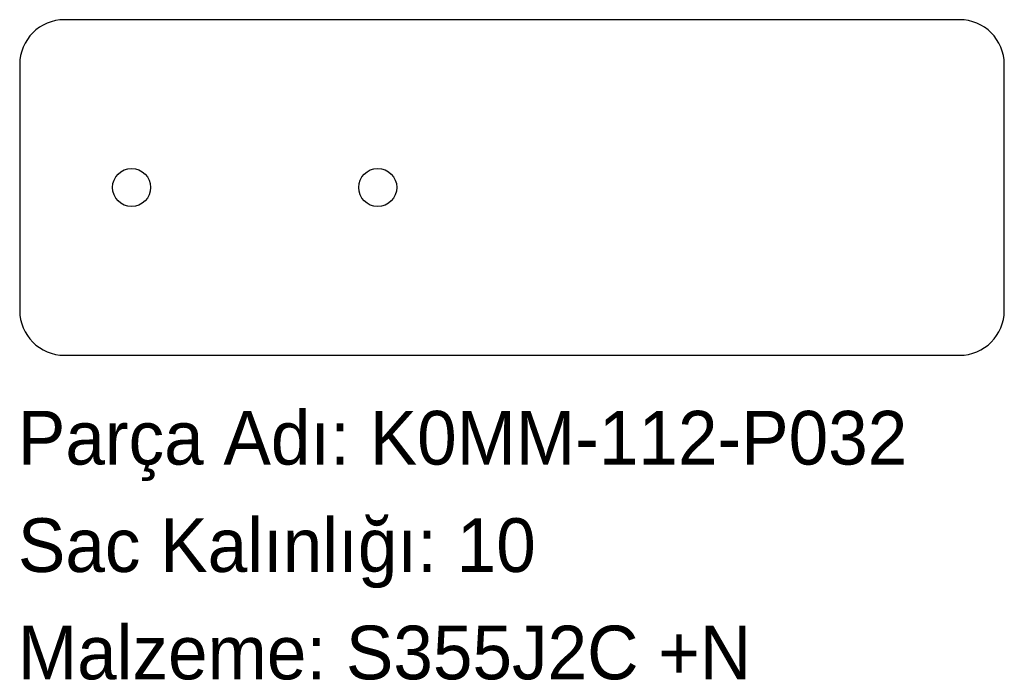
# Model space of a CAD drawing. Header units: millimetres. Extents: x 0 to 220, y -72 to 75.
import ezdxf

# ---------------------------------------------------------------- set-up
doc = ezdxf.new("R2010")
doc.units = ezdxf.units.MM
doc.linetypes.add('SLD-Katı', pattern=[0])
doc.linetypes.add('SLD-Sürekli', pattern=[0])
doc.layers.add('METIN', color=96, linetype='SLD-Katı')
doc.styles.add('SLDTEXTSTYLE0', font='ARIAL.TTF', dxfattribs={"width": 0.948, "bigfont": 'bigfont'})
doc.styles.add('SLDTEXTSTYLE1', font='ARIAL.TTF', dxfattribs={"width": 0.948})

msp = doc.modelspace()

# ---------------------------------------------------------------- linework, layer by layer
at = {"color": 7, "linetype": 'SLD-Sürekli', "lineweight": 25}
for p, q in [((210.4, 75.4), (10.4, 75.4)), ((0.4, 65.4), (0.4, 10.4)), ((220.4, 10.4), (220.4, 65.4)), ((10.4, 0.4), (210.4, 0.4))]:
    msp.add_line(p, q, dxfattribs=at)
for centre in [(25.4, 37.9), (80.4, 37.9)]:
    msp.add_circle(centre, 4.25, dxfattribs=at)
for centre, start, end in [((10.4, 65.4), 90, 180), ((210.4, 65.4), 0, 90), ((10.4, 10.4), 180, 270), ((210.4, 10.4), 270, 0)]:
    msp.add_arc(centre, 10, start, end, dxfattribs=at)

# ---------------------------------------------------------------- texts
at = {"layer": 'METIN', "char_height": 12, "attachment_point": 1}
for s, insert, style in [('Parça Adı: K0MM-112-P032', (0, -12.031187), 'SLDTEXTSTYLE0'), ('Sac Kalınlığı: 10', (0, -36.031187), 'SLDTEXTSTYLE0'), ('Malzeme: S355J2C +N', (0, -60.031187), 'SLDTEXTSTYLE1')]:
    msp.add_mtext(s, dxfattribs=dict(at, insert=insert, style=style))

doc.saveas('drawing.dxf')
